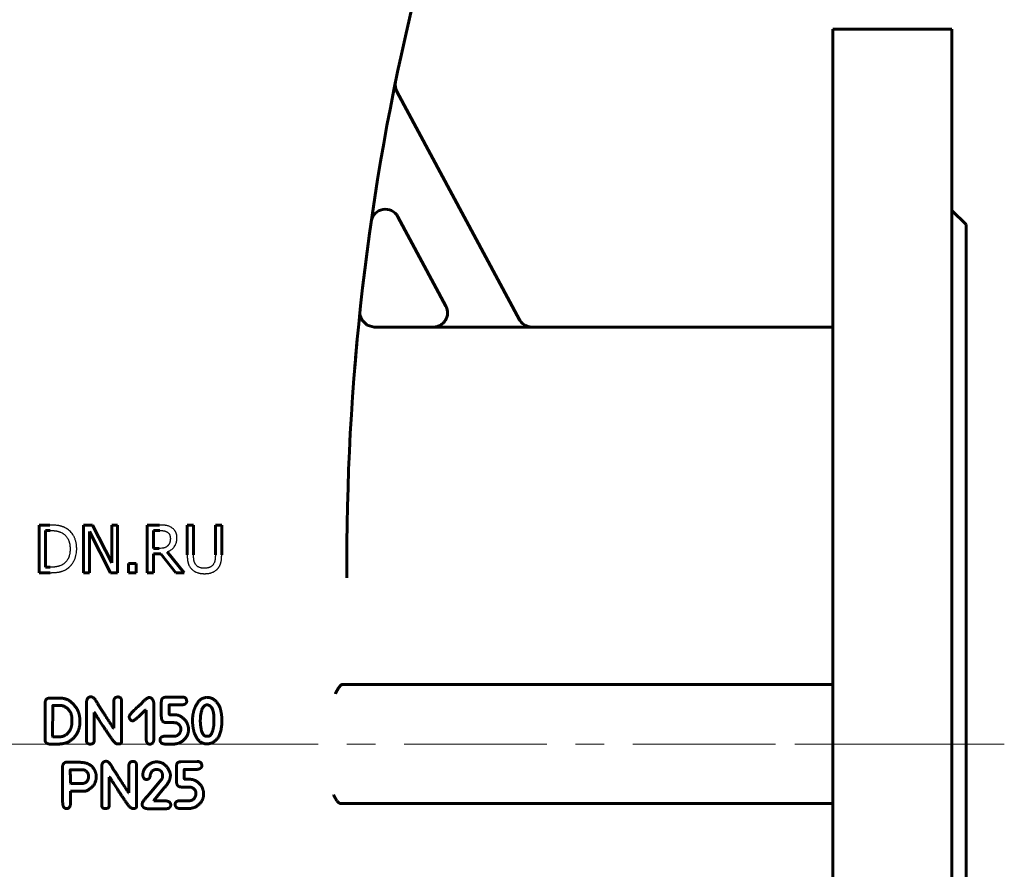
# Model space of a CAD drawing. Header units: millimetres. Extents: x 0 to 594, y 0 to 420.
# Tile 4 of 13: x 237 to 289, y 163 to 208. Entities that reach past the tile are written whole.
import ezdxf

# ---------------------------------------------------------------- set-up
doc = ezdxf.new("R2010")
doc.units = ezdxf.units.MM
for name, pattern in [('K5LT-1', [0]), ('K5LT_AXLED', [12, 7.5, -1.5, 1.5, -1.5]), ('K5LT_BASIC', [0])]:
    doc.linetypes.add(name, pattern=pattern)
doc.layers.add('Системный слой (1)', color=7, linetype='Continuous', true_color=0x6c6c6c)

# ---------------------------------------------------------------- blocks, each defined once
blk = doc.blocks.new('U2')
at = {"layer": 'Системный слой (1)', "color": 143, "linetype": 'K5LT_BASIC', "lineweight": 60, "true_color": 0x33acca}
for p, q in [((255.339, 192.558), (255.338, 192.532)), ((255.338, 192.532), (255.34, 192.478)), ((255.34, 192.581), (255.339, 192.578)), ((255.339, 192.578), (255.339, 192.572)), ((255.339, 192.572), (255.339, 192.558)), ((255.341, 192.593), (255.34, 192.592)), ((255.34, 192.592), (255.34, 192.591)), ((255.34, 192.591), (255.34, 192.59)), ((255.34, 192.59), (255.34, 192.589)), ((255.34, 192.589), (255.34, 192.589)), ((255.34, 192.589), (255.34, 192.589)), ((255.34, 192.589), (255.34, 192.589)), ((255.34, 192.589), (255.34, 192.588)), ((255.34, 192.588), (255.34, 192.587)), ((255.34, 192.587), (255.34, 192.587)), ((255.34, 192.587), (255.34, 192.587)), ((255.34, 192.587), (255.34, 192.586)), ((255.34, 192.586), (255.34, 192.586)), ((255.34, 192.586), (255.34, 192.586)), ((255.34, 192.586), (255.34, 192.586)), ((255.34, 192.586), (255.34, 192.585)), ((255.34, 192.585), (255.34, 192.585)), ((255.34, 192.585), (255.34, 192.584)), ((255.34, 192.584), (255.34, 192.584)), ((255.34, 192.584), (255.34, 192.583)), ((255.34, 192.583), (255.34, 192.581)), ((255.34, 192.478), (255.356, 192.371)), ((255.341, 192.594), (255.341, 192.593)), ((255.341, 192.593), (255.341, 192.593)), ((255.341, 192.593), (255.341, 192.593)), ((255.341, 192.593), (255.341, 192.593)), ((255.341, 192.593), (255.341, 192.593)), ((255.356, 192.371), (255.432, 192.169)), ((255.432, 192.169), (255.721, 191.879)), ((255.721, 191.879), (256.088, 191.783))]:
    blk.add_line(p, q, dxfattribs=at)
blk = doc.blocks.new('U36')
at = {"layer": 'Системный слой (1)', "color": 143, "linetype": 'K5LT_BASIC', "lineweight": 60, "true_color": 0x33acca}
for p, q in [((259.187, 191.783), (256.088, 191.783)), ((280.155, 191.783), (264.371, 191.783))]:
    blk.add_line(p, q, dxfattribs=at)
blk = doc.blocks.new('U42')
at = {"layer": 'Системный слой (1)', "color": 143, "linetype": 'K5LT_BASIC', "lineweight": 60, "true_color": 0x33acca}
for p, q in [((286.405, 207.408), (286.405, 169.908)), ((286.405, 169.908), (286.405, 132.408))]:
    blk.add_line(p, q, dxfattribs=at)
blk = doc.blocks.new('U43')
at = {"layer": 'Системный слой (1)', "color": 143, "linetype": 'K5LT_BASIC', "lineweight": 60, "true_color": 0x33acca}
for p, q in [((280.155, 207.408), (280.155, 169.908)), ((280.155, 169.908), (280.155, 132.408))]:
    blk.add_line(p, q, dxfattribs=at)
blk = doc.blocks.new('U44')
at = {"layer": 'Системный слой (1)', "color": 143, "linetype": 'K5LT_BASIC', "lineweight": 60, "true_color": 0x33acca}
for p, q in [((287.155, 197.158), (287.155, 169.908)), ((287.155, 169.908), (287.155, 142.658))]:
    blk.add_line(p, q, dxfattribs=at)

msp = doc.modelspace()

# ---------------------------------------------------------------- linework, layer by layer
at = {"layer": 'Системный слой (1)', "color": 143, "linetype": 'K5LT_BASIC', "lineweight": 60, "true_color": 0x33acca}
for p, q in [((286.405, 207.408), (280.155, 207.408)), ((263.7144, 192.1696), (257.2822, 204.1502)), ((287.155, 197.158), (286.405, 197.908)), ((257.3327, 197.5725), (259.8525, 192.8791)), ((255.3088, 192.2868), (255.3296, 192.4889)), ((255.3342, 192.533), (255.3341, 192.5323)), ((264.3755, 191.774), (259.192, 191.774)), ((239.0726, 181.3976), (238.5033, 181.3976)), ((238.5033, 181.3976), (238.5033, 178.8976)), ((240.8352, 181.3976), (240.8352, 178.8976)), ((241.3072, 181.3976), (240.8352, 181.3976)), ((242.3141, 179.4183), (241.3072, 181.3976)), ((242.6241, 181.3976), (242.3141, 181.3976)), ((242.3141, 181.3976), (242.3141, 179.4183)), ((242.6241, 178.8976), (242.6241, 181.3976)), ((244.1719, 181.3976), (244.1719, 178.8976)), ((244.8161, 181.3976), (244.1719, 181.3976)), ((246.2748, 181.3976), (246.2748, 179.8377)), ((246.607, 181.3976), (246.2748, 181.3976)), ((246.607, 179.8377), (246.607, 181.3976)), ((247.7517, 181.3976), (247.7517, 179.8296)), ((248.0839, 181.3976), (247.7517, 181.3976)), ((248.0839, 179.8377), (248.0839, 181.3976)), ((238.8356, 181.1099), (239.0888, 181.1099)), ((238.8356, 179.1853), (238.8356, 181.1099)), ((241.1451, 181.0532), (242.2513, 178.8976)), ((241.1451, 178.8976), (241.1451, 181.0532)), ((244.5041, 181.1099), (244.8343, 181.1099)), ((244.5041, 180.1699), (244.5041, 181.1099)), ((244.7959, 180.1699), (244.5041, 180.1699)), ((244.5041, 178.8976), (244.5041, 179.8924)), ((244.5041, 179.8924), (244.885, 179.8924)), ((244.885, 179.8924), (245.6751, 178.8976)), ((246.1066, 178.8976), (245.2172, 179.9855)), ((243.1954, 179.3757), (243.1954, 178.8976)), ((243.5965, 179.3757), (243.1954, 179.3757)), ((243.5965, 178.8976), (243.5965, 179.3757)), ((254.655, 178.6329), (254.655, 179.5198)), ((238.5033, 178.8976), (239.0787, 178.8976)), ((239.0888, 179.1853), (238.8356, 179.1853)), ((240.8352, 178.8976), (241.1451, 178.8976)), ((242.2513, 178.8976), (242.6241, 178.8976)), ((243.1954, 178.8976), (243.5965, 178.8976)), ((244.1719, 178.8976), (244.5041, 178.8976)), ((245.6751, 178.8976), (246.1066, 178.8976)), ((254.4622, 173.033), (254.424, 173.033)), ((280.155, 173.033), (254.4622, 173.033)), ((238.8171, 172.0854), (238.8171, 170.1082)), ((239.0636, 172.313), (239.0037, 172.3096)), ((239.6336, 172.313), (239.0636, 172.313)), ((240.993, 172.1487), (240.993, 170.0791)), ((242.419, 172.1384), (242.419, 170.7313)), ((242.8281, 170.0227), (242.8281, 172.1487)), ((244.9162, 172.1213), (244.9162, 171.3527)), ((246.0117, 172.3712), (245.1473, 172.361)), ((239.2159, 171.9142), (239.2108, 170.2983)), ((239.6062, 171.933), (239.2348, 171.933)), ((241.3919, 170.0791), (241.3919, 171.5581)), ((241.3919, 171.5581), (241.4107, 171.5581)), ((244.0797, 171.6916), (244.1173, 171.6916)), ((244.1173, 171.6916), (244.1173, 170.1459)), ((244.5196, 170.1271), (244.5196, 172.0665)), ((245.3202, 171.517), (245.3202, 171.9399)), ((245.339, 171.9587), (245.9929, 171.9587)), ((240.2242, 171.0771), (240.2242, 171.1918)), ((243.4052, 171.1285), (243.4326, 171.1285)), ((245.6471, 171.44), (245.3869, 171.44)), ((246.9681, 171.2842), (246.9595, 171.0908)), ((248.0961, 171.137), (248.0961, 171.1456)), ((242.419, 170.7313), (242.4001, 170.7313)), ((245.9347, 170.7382), (245.9347, 170.6047)), ((246.3387, 170.6423), (246.3387, 170.7296)), ((239.2108, 170.2983), (239.2296, 170.288)), ((239.2296, 170.288), (239.6062, 170.288)), ((245.5889, 170.3154), (245.0514, 170.3154)), ((247.2916, 170.3137), (247.3755, 170.3137)), ((239.0345, 169.908), (239.5583, 169.908)), ((242.6107, 169.9114), (242.6757, 169.9114)), ((245.0805, 169.908), (245.6078, 169.908)), ((246.8055, 168.9879), (245.941, 168.9776)), ((239.7294, 168.7328), (239.738, 166.8789)), ((240.4604, 168.9553), (239.9468, 168.9553)), ((240.8404, 168.5616), (240.1557, 168.5616)), ((241.7868, 168.7653), (241.7868, 166.6958)), ((243.2127, 168.7551), (243.2127, 167.348)), ((243.6218, 166.6393), (243.6218, 168.7653)), ((244.6612, 168.5736), (244.7279, 168.5736)), ((245.7099, 168.7379), (245.7099, 167.9694)), ((246.1139, 168.1337), (246.1139, 168.5565)), ((246.1328, 168.5753), (246.7867, 168.5753)), ((242.1856, 168.1748), (242.2045, 168.1748)), ((242.1856, 166.6958), (242.1856, 168.1748)), ((244.9265, 168.043), (244.3017, 167.2949)), ((244.9847, 168.2141), (244.9847, 168.1936)), ((245.3904, 168.2415), (245.3716, 168.3939)), ((246.4409, 168.0566), (246.1807, 168.0566)), ((240.1471, 167.8478), (240.1659, 167.829)), ((240.1471, 167.4387), (240.9448, 167.4387)), ((240.1471, 166.7557), (240.1471, 167.4387)), ((240.1659, 167.829), (240.688, 167.829)), ((244.5208, 166.944), (244.9744, 167.5038)), ((243.2127, 167.348), (243.1939, 167.348)), ((244.5208, 166.9217), (244.5208, 166.944)), ((245.1644, 166.9217), (244.5208, 166.9217)), ((246.3827, 166.932), (245.8452, 166.932)), ((246.7285, 167.3548), (246.7285, 167.2213)), ((247.1324, 167.259), (247.1324, 167.3463)), ((243.4044, 166.528), (243.4695, 166.528)), ((243.9046, 166.7557), (243.9046, 166.7369)), ((244.1785, 166.5143), (245.1644, 166.5143)), ((245.4092, 166.6889), (245.4092, 166.718)), ((245.8743, 166.5246), (246.4015, 166.5246)), ((254.3314, 166.783), (254.3561, 166.783)), ((254.3561, 166.783), (280.155, 166.783))]:
    msp.add_line(p, q, dxfattribs=at)
at = {"layer": 'Системный слой (1)', "color": 30, "linetype": 'K5LT_AXLED', "lineweight": 18, "true_color": 0xff8000}
for p in [(197.655, 169.908), (278.155, 169.908)]:
    msp.add_line(p, (289.155, 169.908), dxfattribs=at)
at = {"layer": 'Системный слой (1)', "color": 143, "linetype": 'K5LT_BASIC', "lineweight": 60, "true_color": 0x33acca}
for centre, radius, start, end in [((379.655, 179.5198), 125, 165.963757, 180), ((257.943, 204.5049), 0.75, 168.39942, 208.23072), ((256.6719, 197.2177), 0.75, 28.23072, 171.81104), ((379.655, 179.5198), 125, 174.023963, 174.08637), ((254.424, 172.9534), 0.0796, 89.96125, 93.35535)]:
    msp.add_arc(centre, radius, start, end, dxfattribs=at)
for points, knots in [([(259.8478, 192.8877), (259.8511, 192.8816), (259.8543, 192.8754), (259.8595, 192.8651), (259.8615, 192.8609), (259.8685, 192.8463), (259.8732, 192.8357), (259.8857, 192.8058), (259.8929, 192.7862), (259.9094, 192.7346), (259.9174, 192.7021), (259.9294, 192.6355), (259.9332, 192.6013), (259.9362, 192.5323), (259.9354, 192.4975), (259.9292, 192.4285), (259.9238, 192.3944), (259.9085, 192.328), (259.8987, 192.2957), (259.8759, 192.2356), (259.8631, 192.2077), (259.8334, 192.1521), (259.8163, 192.1246), (259.7782, 192.0713), (259.7571, 192.0456), (259.7116, 191.9968), (259.6871, 191.9739), (259.6358, 191.9318), (259.6091, 191.9126), (259.5538, 191.8784), (259.5252, 191.8632), (259.4657, 191.8363), (259.4347, 191.8247), (259.3714, 191.8055), (259.3389, 191.798), (259.2668, 191.7862), (259.227, 191.783), (259.1871, 191.783)], [0, 0, 0, 0, 0.2025211, 0.2025211, 0.3375352, 0.3375352, 0.6750704, 0.6750704, 1.2826337, 1.2826337, 2.2532505, 2.2532505, 3.2520609, 3.2520609, 4.2633578, 4.2633578, 5.2671839, 5.2671839, 6.2447194, 6.2447194, 7.1377223, 7.1377223, 8.0778849, 8.0778849, 9.0438606, 9.0438606, 10.0179668, 10.0179668, 10.9729877, 10.9729877, 11.9127318, 11.9127318, 12.8727501, 12.8727501, 13.8382009, 13.8382009, 15, 15, 15, 15]), ([(264.3706, 191.783), (264.2166, 191.783), (263.9477, 191.8688), (263.7644, 192.0764), (263.7098, 192.1782)], [0, 0, 0, 0, 0.5714281, 1, 1, 1, 1]), ([(255.061, 189.5844), (255.071, 189.7088), (255.081, 189.8297), (255.1006, 190.0641), (255.1102, 190.1776), (255.1292, 190.3974), (255.1385, 190.5035), (255.1477, 190.6071), (255.1478, 190.6083), (255.1505, 190.6381), (255.1532, 190.6691), (255.1619, 190.7666), (255.1682, 190.8358), (255.1747, 190.9074), (255.1752, 190.9128), (255.1774, 190.9368), (255.1791, 190.9552), (255.1814, 190.9802), (255.182, 190.9869), (255.1828, 190.9959), (255.183, 190.9983), (255.1833, 191.0016), (255.1834, 191.0025), (255.1835, 191.0037), (255.1835, 191.004), (255.1836, 191.0047), (255.1836, 191.005), (255.1837, 191.0055), (255.1837, 191.0057), (255.1838, 191.0063), (255.1838, 191.0067), (255.1839, 191.0077), (255.1839, 191.0084), (255.1841, 191.0104), (255.1843, 191.0118), (255.1846, 191.0158), (255.1849, 191.0185), (255.1856, 191.0265), (255.1861, 191.0319), (255.1876, 191.0479), (255.1886, 191.0584), (255.1915, 191.09), (255.1934, 191.1108), (255.1967, 191.1462), (255.1998, 191.179), (255.2012, 191.1936)], [0, 0, 0, 0, 5.1545274, 5.1545274, 10.3090548, 10.3090548, 15.4635821, 15.4635821, 15.5211104, 15.5211104, 17.0208558, 17.0208558, 20.6181095, 20.6181095, 20.9108319, 20.9108319, 21.9254885, 21.9254885, 22.2954221, 22.2954221, 22.4302961, 22.4302961, 22.4794698, 22.4794698, 22.497398, 22.497398, 22.5153263, 22.5153263, 22.52688, 22.52688, 22.5468003, 22.5468003, 22.5850472, 22.5850472, 22.6607442, 22.6607442, 22.8117398, 22.8117398, 23.1129341, 23.1129341, 23.7137292, 23.7137292, 24.9121321, 24.9121321, 25.7726369, 25.7726369, 25.7726369, 25.7726369]), ([(255.1786, 190.9501), (255.1759, 190.9202), (255.1712, 190.8687), (255.1656, 190.8076), (255.1628, 190.7766), (255.156, 190.7014), (255.152, 190.6567), (255.144, 190.566), (255.1399, 190.5199), (255.1354, 190.4684), (255.135, 190.4637), (255.1284, 190.3884), (255.1224, 190.3193), (255.1162, 190.2471)], [0, 0, 0, 0, 1.9147644, 1.9147644, 3.8295287, 3.8295287, 6.5102018, 6.5102018, 9.1908748, 9.1908748, 9.4623628, 9.4623628, 13.4033653, 13.4033653, 13.4033653, 13.4033653]), ([(254.0488, 172.533), (254.0588, 172.552), (254.0806, 172.594), (254.1137, 172.6578), (254.1494, 172.7251), (254.1823, 172.7843), (254.2215, 172.8497), (254.2564, 172.9017), (254.294, 172.9495), (254.3265, 172.9842), (254.3624, 173.0133), (254.3931, 173.0288), (254.4124, 173.0324), (254.4193, 173.0328)], [0, 0, 0, 0, 1.475424, 2.995538, 4.123095, 5.6623467, 6.6709585, 8.3892791, 9.3841459, 10.6383544, 11.8108078, 13.1987887, 14, 14, 14, 14]), ([(254.3314, 166.783), (254.3252, 166.7832), (254.316, 166.784), (254.3036, 166.7864), (254.2943, 166.789), (254.2849, 166.7924), (254.2754, 166.7965), (254.2658, 166.8013), (254.2561, 166.8068), (254.2464, 166.813), (254.2366, 166.8199), (254.2269, 166.8273), (254.2142, 166.8378), (254.1988, 166.852), (254.1838, 166.8673), (254.1724, 166.8799), (254.1591, 166.8954), (254.1464, 166.9112), (254.1345, 166.9271), (254.1279, 166.9361), (254.1156, 166.9535), (254.0991, 166.9782), (254.0776, 167.0126), (254.0616, 167.0397), (254.0479, 167.0638), (254.0346, 167.0876), (254.0196, 167.1152), (254.005, 167.1427), (253.9893, 167.1728), (253.9711, 167.2081), (253.9569, 167.236), (253.9507, 167.2481)], [0, 0, 0, 0, 1.3529044, 2.0257629, 2.6980472, 3.3699693, 4.0451551, 4.7235506, 5.4095081, 6.1019458, 6.7978393, 7.4913856, 8.1777812, 9.5376263, 10.8601333, 11.5078277, 12.1402323, 13.9556879, 14.5260463, 15.0828992, 15.6252642, 17.6969922, 19.5113801, 21.658104, 22.2501257, 23.4715615, 25.5043097, 26.6094187, 27.7553202, 30.1461999, 32, 32, 32, 32])]:
    msp.add_open_spline(points, degree=3, knots=knots, dxfattribs=at)
at = {"layer": 'Системный слой (1)', "color": 7, "linetype": 'K5LT-1'}
for points, knots in [([(259.192, 191.774), (259.2226, 191.774), (259.2837, 191.7779), (259.3467, 191.7897), (259.3945, 191.802), (259.4278, 191.8119), (259.4603, 191.8239), (259.4823, 191.8329), (259.4992, 191.8401), (259.521, 191.8503), (259.5638, 191.8722), (259.5987, 191.8936), (259.6275, 191.914), (259.636, 191.9202), (259.6487, 191.9297), (259.6696, 191.9462), (259.7097, 191.981), (259.7618, 192.0348), (259.8161, 192.1064), (259.854, 192.1705), (259.8797, 192.2249), (259.8922, 192.2567), (259.8994, 192.277), (259.9027, 192.2869), (259.9078, 192.3027), (259.9149, 192.3271), (259.927, 192.3766), (259.934, 192.4211), (259.9373, 192.4573), (259.9382, 192.4687), (259.9394, 192.4872), (259.9403, 192.5144), (259.9399, 192.567), (259.9333, 192.6398), (259.9149, 192.7263), (259.888, 192.8064), (259.8652, 192.8553), (259.8525, 192.8791)], [0, 0, 0, 0, 0.03678033, 0.07356065, 0.07734777, 0.09641942, 0.11549107, 0.11900716, 0.12518356, 0.13753634, 0.14799175, 0.18315273, 0.18689783, 0.19061098, 0.1957793, 0.20611594, 0.22257424, 0.25970581, 0.29561582, 0.33064059, 0.34932299, 0.36800539, 0.37164152, 0.37525828, 0.38070309, 0.3915927, 0.40598111, 0.44214874, 0.44591615, 0.4497897, 0.45592425, 0.46819334, 0.48239064, 0.51917021, 0.55594978, 0.58836887, 0.62078796, 0.62078796, 0.62078796, 0.62078796]), ([(263.7144, 192.1696), (263.7291, 192.1422), (263.7619, 192.0894), (263.8206, 192.0167), (263.8713, 191.9676), (263.9078, 191.9376), (263.9327, 191.9183), (263.975, 191.8889), (264.0247, 191.8603), (264.0751, 191.8367), (264.104, 191.8251), (264.1492, 191.8086), (264.1853, 191.7981), (264.2439, 191.7854), (264.298, 191.7768), (264.3497, 191.774), (264.3755, 191.774)], [0, 0, 0, 0, 0.03728067, 0.07456135, 0.11255235, 0.1220061, 0.13145985, 0.15036735, 0.18388259, 0.20059241, 0.21730223, 0.22120638, 0.25853016, 0.26234301, 0.29341184, 0.32448066, 0.32448066, 0.32448066, 0.32448066]), ([(239.9681, 181.1991), (239.9607, 181.2039), (239.9458, 181.2134), (239.9153, 181.2316), (239.8829, 181.249), (239.8486, 181.2657), (239.8214, 181.278), (239.7934, 181.2898), (239.7647, 181.3011), (239.7352, 181.3118), (239.705, 181.3219), (239.674, 181.3316), (239.6494, 181.3386), (239.6318, 181.3433), (239.6183, 181.3469), (239.6011, 181.3511), (239.5798, 181.356), (239.5585, 181.3603), (239.5372, 181.3644), (239.5092, 181.3692), (239.4602, 181.3766), (239.3861, 181.3852), (239.3063, 181.3912), (239.2384, 181.3945), (239.1852, 181.3963), (239.1298, 181.3974), (239.0918, 181.3976), (239.0726, 181.3976)], [-1.166779, -1.166779, -1.166779, -1.166779, -1.1217425, -1.076706, -0.9866331, -0.9391678, -0.8917026, -0.8442373, -0.7967721, -0.7493068, -0.7018416, -0.6543763, -0.6069111, -0.5922932, -0.5776752, -0.5484394, -0.5192036, -0.4899677, -0.4638705, -0.4377733, -0.385579, -0.2891842, -0.1927895, -0.1445921, -0.0963947, -0.0481974, 0, 0, 0, 0]), ([(245.4523, 181.2659), (245.4383, 181.275), (245.41, 181.2921), (245.3782, 181.3086), (245.3335, 181.3297), (245.2893, 181.347), (245.2334, 181.3629), (245.2045, 181.3692), (245.1873, 181.3724), (245.1801, 181.3736), (245.1657, 181.3759), (245.1433, 181.3792), (245.1066, 181.3839), (245.0437, 181.3902), (244.9471, 181.3961), (244.8622, 181.3976), (244.8161, 181.3976)], [-0.26418863, -0.26418863, -0.26418863, -0.26418863, -0.24305454, -0.22192045, -0.21766903, -0.17794004, -0.15861334, -0.13928663, -0.13787325, -0.13504648, -0.12939294, -0.11808587, -0.10539836, -0.08266524, -0.04248276, 0, 0, 0, 0]), ([(239.0888, 181.1099), (239.1019, 181.1099), (239.1279, 181.1098), (239.1661, 181.1089), (239.2033, 181.1075), (239.2379, 181.1056), (239.27, 181.1034), (239.2999, 181.1007), (239.3289, 181.0976), (239.356, 181.0942), (239.3812, 181.0906), (239.4047, 181.0867), (239.4275, 181.0825), (239.4456, 181.0788), (239.4594, 181.0757), (239.4721, 181.0727), (239.4879, 181.0688), (239.5066, 181.0637), (239.5253, 181.0583), (239.5438, 181.0526), (239.5683, 181.0444), (239.5939, 181.0351), (239.6443, 181.015), (239.6947, 180.9911), (239.7368, 180.9674), (239.7493, 180.96)], [-0.20022346, -0.20022346, -0.20022346, -0.20022346, -0.19134866, -0.18247387, -0.17359908, -0.16472429, -0.15683988, -0.14895548, -0.14107107, -0.13318667, -0.12614956, -0.11911245, -0.11207534, -0.10503823, -0.10187938, -0.09872053, -0.09240284, -0.08608514, -0.07976745, -0.07344975, -0.06713206, -0.05449667, -0.04687042, -0.01397339, 0, 0, 0, 0]), ([(239.7493, 180.96), (239.7629, 180.9517), (239.7895, 180.9342), (239.8173, 180.9134), (239.8554, 180.8824), (239.9015, 180.8393), (239.959, 180.7702), (240.0087, 180.6924), (240.0495, 180.6077), (240.0731, 180.5406), (240.0934, 180.4695), (240.1106, 180.3916), (240.1213, 180.3046), (240.1255, 180.244), (240.127, 180.2131), (240.1279, 180.1816), (240.1281, 180.1603), (240.1281, 180.1496)], [-0.37495521, -0.37495521, -0.37495521, -0.37495521, -0.3545382, -0.33412118, -0.32987471, -0.29045206, -0.2510413, -0.21163054, -0.17086428, -0.13311268, -0.12570384, -0.08384875, -0.04199366, -0.03149525, -0.02099683, -0.01049842, 0, 0, 0, 0]), ([(240.4745, 180.1456), (240.4745, 180.1628), (240.4741, 180.197), (240.4721, 180.2476), (240.4687, 180.2973), (240.4626, 180.3598), (240.4521, 180.4337), (240.4354, 180.516), (240.4146, 180.5933), (240.3914, 180.662), (240.3662, 180.7242), (240.3396, 180.7803), (240.3105, 180.8341), (240.2872, 180.8722), (240.2495, 180.9297), (240.1931, 181.0044), (240.1003, 181.0999), (240.022, 181.1624), (239.9763, 181.1936), (239.9681, 181.1991)], [-0.38782327, -0.38782327, -0.38782327, -0.38782327, -0.37398238, -0.36014148, -0.34630059, -0.33245969, -0.30671926, -0.28097883, -0.25674228, -0.23250574, -0.21223913, -0.19197252, -0.17172783, -0.15148315, -0.14710885, -0.10224518, -0.05577027, -0.00994201, 0, 0, 0, 0]), ([(244.8343, 181.1099), (244.8428, 181.1099), (244.8596, 181.1098), (244.8842, 181.1093), (244.9082, 181.1085), (244.9305, 181.1074), (244.9511, 181.106), (244.9703, 181.1044), (244.9889, 181.1025), (245.0063, 181.1005), (245.0225, 181.0983), (245.0425, 181.0952), (245.0655, 181.0911), (245.0909, 181.0853), (245.1144, 181.0788), (245.1373, 181.0714), (245.1546, 181.0648), (245.1812, 181.0535), (245.2056, 181.0411), (245.2261, 181.0284), (245.2314, 181.0248)], [-0.17270588, -0.17270588, -0.17270588, -0.17270588, -0.1646418, -0.15657773, -0.14851365, -0.14044957, -0.1333003, -0.12615102, -0.11900174, -0.11185247, -0.10548831, -0.09912416, -0.08639585, -0.07500661, -0.06361737, -0.05222814, -0.0408389, -0.03671326, -0.00980915, 0, 0, 0, 0]), ([(245.2314, 181.0248), (245.238, 181.0204), (245.2508, 181.0112), (245.2639, 181.0004), (245.2815, 180.9848), (245.302, 180.9639), (245.327, 180.9311), (245.3441, 180.9014), (245.3556, 180.8759), (245.3659, 180.8498), (245.3727, 180.8271), (245.3803, 180.7951), (245.3863, 180.7603), (245.3892, 180.7207), (245.3894, 180.6977), (245.3894, 180.6926)], [-0.13391048, -0.13391048, -0.13391048, -0.13391048, -0.12573135, -0.11755222, -0.11589414, -0.1005606, -0.08568482, -0.0704974, -0.06290369, -0.05530998, -0.04031277, -0.03799705, -0.02133731, -0.00467757, 0, 0, 0, 0]), ([(245.7359, 180.7189), (245.7359, 180.7273), (245.7357, 180.744), (245.7347, 180.7687), (245.7331, 180.7929), (245.7303, 180.8232), (245.7254, 180.8589), (245.7176, 180.8984), (245.7079, 180.9353), (245.6968, 180.9692), (245.684, 181.001), (245.6722, 181.0257), (245.662, 181.0446), (245.6515, 181.0626), (245.6377, 181.0846), (245.6199, 181.11), (245.6056, 181.1283), (245.5825, 181.1562), (245.5469, 181.1939), (245.498, 181.2348), (245.4643, 181.2582), (245.4523, 181.2659)], [-0.31719631, -0.31719631, -0.31719631, -0.31719631, -0.30693135, -0.29666638, -0.28640141, -0.27613645, -0.25715825, -0.23818006, -0.22041225, -0.20264445, -0.18577006, -0.16889567, -0.16075652, -0.15261737, -0.13633908, -0.12006079, -0.10378249, -0.09956107, -0.06278305, -0.02173318, 0, 0, 0, 0]), ([(245.2172, 179.9855), (245.2268, 179.9891), (245.2458, 179.9965), (245.2736, 180.0084), (245.3008, 180.0209), (245.3347, 180.038), (245.3744, 180.0603), (245.4337, 180.0987), (245.4872, 180.1414), (245.5354, 180.1882), (245.5784, 180.2357), (245.6157, 180.2853), (245.6459, 180.336), (245.6712, 180.3851), (245.6974, 180.4507), (245.7135, 180.5111), (245.7231, 180.5604), (245.7288, 180.5965), (245.7332, 180.641), (245.7351, 180.676), (245.7358, 180.7004), (245.7359, 180.7128), (245.7359, 180.7189)], [-0.24280359, -0.24280359, -0.24280359, -0.24280359, -0.23546189, -0.22812018, -0.22077847, -0.21343676, -0.19984187, -0.18624697, -0.15905717, -0.14612865, -0.13320013, -0.1084105, -0.09758135, -0.0867522, -0.06509391, -0.04291744, -0.03981712, -0.02817758, -0.01653803, -0.00826901, -0.00413451, 0, 0, 0, 0]), ([(245.3894, 180.6926), (245.3894, 180.685), (245.3893, 180.67), (245.3885, 180.6477), (245.3871, 180.6259), (245.3853, 180.6052), (245.383, 180.5856), (245.3794, 180.5608), (245.374, 180.5318), (245.3659, 180.4992), (245.3568, 180.4699), (245.3465, 180.4429), (245.3317, 180.4101), (245.31, 180.372), (245.2848, 180.3386), (245.2633, 180.3149), (245.253, 180.3046), (245.2476, 180.2996)], [-0.15370101, -0.15370101, -0.15370101, -0.15370101, -0.1468901, -0.14007919, -0.13326827, -0.12645736, -0.12020093, -0.1139445, -0.10143164, -0.0898034, -0.07817516, -0.06775441, -0.05733367, -0.03709753, -0.01686139, -0.0084307, 0, 0, 0, 0]), ([(240.1281, 180.1496), (240.1281, 180.1357), (240.1278, 180.1079), (240.1264, 180.067), (240.1241, 180.0269), (240.121, 179.9892), (240.1171, 179.9536), (240.1111, 179.9088), (240.102, 179.8567), (240.0886, 179.7986), (240.0736, 179.7474), (240.0572, 179.7011), (240.0397, 179.6594), (240.0203, 179.6198), (239.9922, 179.5695), (239.9511, 179.509), (239.893, 179.4425), (239.8343, 179.3904), (239.7948, 179.3617), (239.7796, 179.3514)], [-0.45249502, -0.45249502, -0.45249502, -0.45249502, -0.43604703, -0.41959905, -0.40315106, -0.38670308, -0.37172845, -0.35675382, -0.32680457, -0.29925986, -0.27171516, -0.24785009, -0.22398503, -0.20048495, -0.17698488, -0.12998472, -0.07942175, -0.0295988, 0, 0, 0, 0]), ([(239.964, 179.0982), (239.9994, 179.1216), (240.0367, 179.1497), (240.1044, 179.2087), (240.1414, 179.2457), (240.1769, 179.2866), (240.1913, 179.3035), (240.2165, 179.3349), (240.2507, 179.3817), (240.2825, 179.4313), (240.3069, 179.4731), (240.3302, 179.516), (240.3576, 179.5716), (240.3863, 179.6399), (240.4106, 179.7092), (240.4254, 179.7607), (240.4448, 179.8379), (240.4649, 179.9453), (240.4738, 180.0649), (240.4745, 180.1337), (240.4745, 180.1456)], [-0.45731574, -0.45731574, -0.45731574, -0.45731574, -0.40520582, -0.39975935, -0.34688744, -0.34136515, -0.33427765, -0.32010264, -0.29322973, -0.26561826, -0.25181253, -0.2380068, -0.21039533, -0.18278387, -0.15602537, -0.12926687, -0.12405362, -0.06929527, -0.01191105, 0, 0, 0, 0]), ([(245.2476, 180.2996), (245.2419, 180.2938), (245.2301, 180.2828), (245.2165, 180.2715), (245.1964, 180.2561), (245.1687, 180.2378), (245.133, 180.2202), (245.1026, 180.2087), (245.083, 180.2025), (245.067, 180.1982), (245.0549, 180.1953), (245.0426, 180.1927), (245.0265, 180.1895), (245.0065, 180.1859), (244.9771, 180.1813), (244.9103, 180.173), (244.847, 180.1699), (244.7959, 180.1699)], [-0.13871882, -0.13871882, -0.13871882, -0.13871882, -0.13115313, -0.12358744, -0.12200432, -0.10715204, -0.09206096, -0.08451542, -0.07696988, -0.07326867, -0.06956746, -0.06586626, -0.06216505, -0.05525945, -0.04835384, -0.03702875, 0, 0, 0, 0]), ([(246.2748, 179.8377), (246.2748, 179.8225), (246.275, 179.7925), (246.2762, 179.7483), (246.2782, 179.7052), (246.2809, 179.6649), (246.2842, 179.6274), (246.2893, 179.5804), (246.2955, 179.5366), (246.3027, 179.4958), (246.3083, 179.4675), (246.3145, 179.4401), (246.321, 179.4144), (246.3277, 179.3902), (246.3346, 179.3676), (246.3422, 179.3454), (246.3503, 179.3238), (246.3589, 179.3026), (246.3712, 179.2751), (246.3946, 179.2287), (246.4336, 179.1665), (246.4777, 179.1127), (246.506, 179.0836), (246.5138, 179.0759)], [-0.21162953, -0.21162953, -0.21162953, -0.21162953, -0.20252908, -0.19342863, -0.18432817, -0.17522772, -0.16707082, -0.15891391, -0.14260009, -0.13523872, -0.12787736, -0.12051599, -0.11315462, -0.10653864, -0.09992265, -0.09330667, -0.08669068, -0.08019323, -0.07369577, -0.06070085, -0.03504743, -0.00939402, 0, 0, 0, 0]), ([(246.7144, 179.3332), (246.7079, 179.343), (246.6956, 179.363), (246.6835, 179.3859), (246.6721, 179.4093), (246.6616, 179.4334), (246.6525, 179.4584), (246.6468, 179.4757), (246.6429, 179.4888), (246.6379, 179.5067), (246.6335, 179.5251), (246.6304, 179.5401), (246.6281, 179.5524), (246.6249, 179.5707), (246.6218, 179.5907), (246.6191, 179.6117), (246.6166, 179.6331), (246.6137, 179.6628), (246.6108, 179.7017), (246.609, 179.7375), (246.608, 179.7673), (246.6074, 179.7902), (246.6071, 179.8137), (246.607, 179.8296), (246.607, 179.8377)], [-0.56351776, -0.56351776, -0.56351776, -0.56351776, -0.5199182, -0.47631863, -0.46730318, -0.4231448, -0.37898642, -0.36985975, -0.35633753, -0.32929308, -0.30224864, -0.28872642, -0.2752042, -0.25829322, -0.22447126, -0.20756028, -0.1906493, -0.15682734, -0.1176205, -0.07841367, -0.05881025, -0.03920683, -0.01960342, 0, 0, 0, 0]), ([(247.7517, 179.8296), (247.7517, 179.8195), (247.7516, 179.7996), (247.751, 179.7702), (247.7501, 179.7416), (247.7488, 179.7139), (247.7471, 179.6872), (247.7444, 179.6527), (247.7412, 179.6217), (247.7375, 179.594), (247.7349, 179.5764), (247.7321, 179.5593), (247.7291, 179.5428), (247.7257, 179.5269), (247.7221, 179.5115), (247.7182, 179.4964), (247.7138, 179.4814), (247.7091, 179.4666), (247.7023, 179.4471), (247.6959, 179.4307), (247.682, 179.3985), (247.6664, 179.3682), (247.6495, 179.341), (247.6443, 179.3332)], [-0.14283846, -0.14283846, -0.14283846, -0.14283846, -0.13634641, -0.12985435, -0.12336229, -0.11687023, -0.11037817, -0.10388611, -0.090902, -0.08585276, -0.08080352, -0.07575428, -0.07070504, -0.06589186, -0.06107868, -0.0562655, -0.05145232, -0.04663914, -0.04182596, -0.0321996, -0.03013149, -0.00881065, 0, 0, 0, 0]), ([(247.8449, 179.0759), (247.8551, 179.0857), (247.875, 179.1058), (247.8954, 179.1293), (247.9147, 179.1534), (247.9331, 179.1782), (247.9498, 179.204), (247.9606, 179.222), (247.9682, 179.2353), (247.9769, 179.2515), (247.9858, 179.2693), (247.9967, 179.2925), (248.0098, 179.3239), (248.0215, 179.3572), (248.0297, 179.3842), (248.0373, 179.4115), (248.0456, 179.4453), (248.054, 179.4854), (248.0625, 179.5329), (248.0703, 179.588), (248.0768, 179.6508), (248.0803, 179.7028), (248.0822, 179.7442), (248.0832, 179.7753), (248.0838, 179.8064), (248.0839, 179.8272), (248.0839, 179.8377)], [-0.32898042, -0.32898042, -0.32898042, -0.32898042, -0.31194806, -0.29491571, -0.2913852, -0.27452483, -0.25766446, -0.25425935, -0.24922091, -0.23914403, -0.23219535, -0.22524667, -0.20822111, -0.19119555, -0.18268277, -0.17416999, -0.15714443, -0.14108142, -0.12501841, -0.09933697, -0.07450272, -0.04966848, -0.03725136, -0.02483424, -0.01241712, 0, 0, 0, 0]), ([(239.7796, 179.3514), (239.7657, 179.3417), (239.7374, 179.3231), (239.705, 179.3046), (239.657, 179.2797), (239.6195, 179.2634), (239.5794, 179.2491), (239.562, 179.2433), (239.5403, 179.2366), (239.5154, 179.2298), (239.4912, 179.2238), (239.4656, 179.2183), (239.4293, 179.2114), (239.3917, 179.2053), (239.3526, 179.2001), (239.3226, 179.1967), (239.2919, 179.1937), (239.2576, 179.1909), (239.2194, 179.1885), (239.1769, 179.1867), (239.1333, 179.1855), (239.1037, 179.1853), (239.0888, 179.1853)], [-0.21232067, -0.21232067, -0.21232067, -0.21232067, -0.19598524, -0.17964981, -0.17626734, -0.14358123, -0.14019739, -0.13545584, -0.12597275, -0.1185366, -0.11110045, -0.10264083, -0.09418122, -0.07726198, -0.06880236, -0.06034274, -0.05188312, -0.0434235, -0.03256763, -0.02171175, -0.01085588, 0, 0, 0, 0]), ([(247.1783, 179.1286), (247.1702, 179.1286), (247.1539, 179.1288), (247.1299, 179.1296), (247.1064, 179.1311), (247.0842, 179.133), (247.0632, 179.1355), (247.0366, 179.1392), (246.9935, 179.1472), (246.9396, 179.1621), (246.884, 179.1849), (246.8361, 179.2116), (246.7935, 179.2428), (246.756, 179.2784), (246.7306, 179.3095), (246.7176, 179.3284), (246.7144, 179.3332)], [-0.26633749, -0.26633749, -0.26633749, -0.26633749, -0.256398, -0.24645851, -0.23651901, -0.22657952, -0.21746901, -0.2083585, -0.19013748, -0.15635455, -0.12595328, -0.09639447, -0.0672102, -0.03802594, -0.0094078, 0, 0, 0, 0]), ([(247.6443, 179.3332), (247.6397, 179.3263), (247.6302, 179.3127), (247.6187, 179.2985), (247.6014, 179.2786), (247.5767, 179.2539), (247.5433, 179.228), (247.5138, 179.2092), (247.4906, 179.1963), (247.4703, 179.1865), (247.4536, 179.1792), (247.4371, 179.1725), (247.4164, 179.1649), (247.3928, 179.1574), (247.3561, 179.1473), (247.3225, 179.1404), (247.2679, 179.1325), (247.2262, 179.1291), (247.1875, 179.1286), (247.1783, 179.1286)], [-0.17568122, -0.17568122, -0.17568122, -0.17568122, -0.16663651, -0.15759181, -0.15569017, -0.13770429, -0.11919677, -0.10994301, -0.10068925, -0.09156104, -0.08699694, -0.08243284, -0.0738388, -0.06524476, -0.05833907, -0.03710126, -0.03302025, -0.00770143, 0, 0, 0, 0]), ([(239.0787, 178.8976), (239.0946, 178.8976), (239.1264, 178.8978), (239.173, 178.8986), (239.2184, 178.8999), (239.2624, 178.9017), (239.3048, 178.904), (239.3595, 178.9078), (239.4142, 178.9129), (239.4684, 178.9195), (239.511, 178.9258), (239.5448, 178.9316), (239.5708, 178.9366), (239.5875, 178.9401), (239.6018, 178.9433), (239.6179, 178.9472), (239.6353, 178.9517), (239.6542, 178.9569), (239.6745, 178.9629), (239.71, 178.9743), (239.7608, 178.993), (239.843, 179.0288), (239.9106, 179.0652), (239.9577, 179.0942), (239.964, 179.0982)], [-0.80240266, -0.80240266, -0.80240266, -0.80240266, -0.7702862, -0.73816973, -0.70605327, -0.67393681, -0.64182034, -0.60970388, -0.54547095, -0.50639453, -0.46731812, -0.42824171, -0.4087035, -0.38916529, -0.37678837, -0.36441145, -0.33965761, -0.3229278, -0.30619798, -0.27682892, -0.21263671, -0.14844449, -0.02006007, 0, 0, 0, 0]), ([(246.5138, 179.0759), (246.5243, 179.0655), (246.5458, 179.0453), (246.5708, 179.0246), (246.6086, 178.9956), (246.6388, 178.9757), (246.6717, 178.9571), (246.686, 178.9493), (246.7103, 178.9368), (246.7599, 178.9142), (246.8191, 178.893), (246.884, 178.8758), (246.9349, 178.8651), (246.9879, 178.8566), (247.0353, 178.8513), (247.0761, 178.8481), (247.1095, 178.8463), (247.1437, 178.8452), (247.1667, 178.8449), (247.1783, 178.8449)], [-0.52943991, -0.52943991, -0.52943991, -0.52943991, -0.49352052, -0.45760113, -0.45013939, -0.37746363, -0.36991862, -0.35944188, -0.33848839, -0.30494525, -0.23137485, -0.19458965, -0.15780445, -0.12101925, -0.08423405, -0.06317554, -0.04211702, -0.02105851, 0, 0, 0, 0]), ([(247.1783, 178.8449), (247.1907, 178.8449), (247.2151, 178.8452), (247.2512, 178.8463), (247.2864, 178.8482), (247.3195, 178.8507), (247.3505, 178.8538), (247.3895, 178.8586), (247.426, 178.8645), (247.4603, 178.8714), (247.4841, 178.8768), (247.5074, 178.8828), (247.5502, 178.895), (247.5893, 178.9093), (247.6268, 178.9257), (247.6514, 178.9373), (247.6718, 178.9479), (247.712, 178.9705), (247.7655, 179.0054), (247.8159, 179.0478), (247.8419, 179.0729), (247.8449, 179.0759)], [-0.2182194, -0.2182194, -0.2182194, -0.2182194, -0.20937849, -0.20053758, -0.19169666, -0.18285575, -0.17486161, -0.16686747, -0.15087919, -0.14358699, -0.13629478, -0.12900258, -0.12171038, -0.09482189, -0.08809977, -0.08137765, -0.06793341, -0.06511083, -0.03539976, -0.00412282, 0, 0, 0, 0])]:
    msp.add_open_spline(points, degree=3, knots=knots, dxfattribs=at)
at = {"layer": 'Системный слой (1)', "color": 143, "linetype": 'K5LT_BASIC', "lineweight": 60, "true_color": 0x33acca}
for points in [[(239.0037, 172.3096), (238.8479, 172.3027), (238.8171, 172.0854)], [(240.5186, 171.6951), (240.1608, 172.313), (239.6336, 172.313)], [(241.2207, 172.3849), (241.0341, 172.3849), (240.993, 172.1487)], [(241.5545, 172.0426), (241.3919, 172.3849), (241.2207, 172.3849)], [(242.6466, 172.3764), (242.419, 172.3764), (242.419, 172.1384)], [(242.8281, 172.1487), (242.8281, 172.3764), (242.6466, 172.3764)], [(244.268, 172.3473), (244.1533, 172.3473), (243.799, 171.9638)], [(244.5196, 172.0665), (244.4717, 172.3473), (244.268, 172.3473)], [(245.1473, 172.361), (244.9162, 172.361), (244.9162, 172.1213)], [(245.9929, 171.9587), (246.2514, 171.9844), (246.2514, 172.1607)], [(246.2428, 172.1692), (246.2428, 172.3712), (246.0117, 172.3712)], [(246.2514, 172.1607), (246.2514, 172.1692), (246.2428, 172.1692)], [(247.052, 172.2925), (246.8722, 172.1983), (246.7173, 171.8936)], [(247.3019, 172.3575), (247.1444, 172.3301), (247.052, 172.2925)], [(248.0037, 171.8029), (247.7555, 172.3575), (247.3019, 172.3575)], [(239.2348, 171.933), (239.2159, 171.9296), (239.2159, 171.9142)], [(239.7483, 171.9142), (239.6593, 171.933), (239.6062, 171.933)], [(240.2242, 171.1918), (240.2242, 171.7242), (239.7483, 171.9142)], [(240.6418, 171.0771), (240.6418, 171.4537), (240.5186, 171.6951)], [(241.4107, 171.5581), (241.6418, 171.1678), (242.1999, 170.3428)], [(242.4001, 170.7313), (241.9414, 171.4571), (241.5545, 172.0426)], [(243.799, 171.9638), (243.2272, 171.4674), (243.2272, 171.3253)], [(243.4326, 171.1285), (243.5199, 171.1302), (244.0797, 171.6916)], [(245.3202, 171.9399), (245.3202, 171.9553), (245.339, 171.9587)], [(246.7173, 171.8936), (246.5624, 171.5889), (246.5521, 171.1644)], [(247.3104, 171.9604), (247.0194, 171.9604), (246.9681, 171.2842)], [(247.6802, 171.1456), (247.6802, 171.9604), (247.3104, 171.9604)], [(248.0961, 171.1456), (248.0961, 171.4469), (248.0037, 171.8029)], [(239.976, 169.985), (240.6418, 170.3342), (240.6418, 171.0771)], [(240.1283, 170.6406), (240.2242, 170.8152), (240.2242, 171.0771)], [(243.2272, 171.3253), (243.2734, 171.1285), (243.4052, 171.1285)], [(244.9162, 171.3527), (244.9162, 171.036), (245.1661, 171.036)], [(245.1661, 171.036), (245.7327, 171.0343), (245.7327, 171.0069)], [(245.3869, 171.44), (245.3202, 171.44), (245.3202, 171.517)], [(246.2223, 171.0942), (245.945, 171.44), (245.6471, 171.44)], [(246.3387, 170.7296), (246.3387, 170.8631), (246.2223, 171.0942)], [(246.5521, 171.1644), (246.5521, 170.8084), (246.6531, 170.4626)], [(246.9595, 171.0908), (246.9972, 170.3137), (247.2916, 170.3137)], [(247.5039, 169.9439), (248.0961, 170.1442), (248.0961, 171.137)], [(247.6613, 170.8221), (247.6802, 171.0497), (247.6802, 171.1456)], [(239.6062, 170.288), (239.9006, 170.288), (240.1283, 170.6406)], [(245.9347, 170.6047), (245.8388, 170.3154), (245.5889, 170.3154)], [(245.7327, 171.0069), (245.9347, 170.8854), (245.9347, 170.7382)], [(245.9056, 169.9799), (246.3387, 170.2469), (246.3387, 170.6423)], [(247.3755, 170.3137), (247.5758, 170.3137), (247.6613, 170.8221)], [(238.8171, 170.1082), (238.8256, 169.9336), (239.0345, 169.908)], [(240.993, 170.0791), (240.993, 169.9045), (241.1831, 169.9045)], [(241.1831, 169.9045), (241.3919, 169.9045), (241.3919, 170.0791)], [(242.1999, 170.3428), (242.4772, 169.9114), (242.6107, 169.9114)], [(242.6757, 169.9114), (242.8281, 169.9114), (242.8281, 170.0227)], [(244.1173, 170.1459), (244.1482, 169.8926), (244.3142, 169.9011)], [(244.3142, 169.9011), (244.4991, 169.9011), (244.5196, 170.1271)], [(245.0514, 170.3154), (244.8494, 170.2811), (244.8494, 170.1339)], [(244.8494, 170.1339), (244.8494, 169.9268), (245.0805, 169.908)], [(246.6531, 170.4626), (246.8739, 169.9165), (247.3019, 169.9165)], [(239.5583, 169.908), (239.7106, 169.908), (239.976, 169.985)], [(245.6078, 169.908), (245.6848, 169.908), (245.9056, 169.9799)], [(247.3019, 169.9165), (247.4217, 169.9165), (247.5039, 169.9439)], [(242.0145, 169.0016), (241.8279, 169.0016), (241.7868, 168.7653)], [(242.3483, 168.6592), (242.1856, 169.0016), (242.0145, 169.0016)], [(243.4404, 168.993), (243.2127, 168.993), (243.2127, 168.7551)], [(243.6218, 168.7653), (243.6218, 168.993), (243.4404, 168.993)], [(244.6612, 168.9707), (244.5619, 168.9707), (244.4164, 168.9228)], [(245.3716, 168.3939), (245.1576, 168.9707), (244.6612, 168.9707)], [(245.941, 168.9776), (245.7099, 168.9776), (245.7099, 168.7379)], [(247.0366, 168.7859), (247.0366, 168.9879), (246.8055, 168.9879)], [(239.9468, 168.9553), (239.7774, 168.9553), (239.7294, 168.7328)], [(240.1557, 168.5616), (240.1368, 168.5582), (240.1368, 168.5411)], [(240.1368, 168.5411), (240.1471, 167.9711), (240.1471, 167.8478)], [(241.3085, 168.6934), (241.1006, 168.9605), (240.4604, 168.9553)], [(241.0971, 168.2193), (241.0971, 168.4469), (240.8404, 168.5616)], [(241.496, 168.1713), (241.5165, 168.4264), (241.3085, 168.6934)], [(243.1939, 167.348), (242.7351, 168.0738), (242.3483, 168.6592)], [(244.4164, 168.9228), (243.9422, 168.6849), (243.9422, 168.2706)], [(244.3394, 168.3083), (244.4301, 168.5736), (244.6612, 168.5736)], [(244.7279, 168.5736), (244.9847, 168.5154), (244.9847, 168.2141)], [(246.1139, 168.5565), (246.1139, 168.5719), (246.1328, 168.5753)], [(246.7867, 168.5753), (247.0451, 168.601), (247.0451, 168.7773)], [(247.0451, 168.7773), (247.0451, 168.7859), (247.0366, 168.7859)], [(240.688, 167.829), (241.0971, 167.829), (241.0971, 168.2193)], [(240.9448, 167.4387), (241.496, 167.6783), (241.496, 168.1713)], [(242.2045, 168.1748), (242.4356, 167.7845), (242.9936, 166.9594)], [(243.9422, 168.2706), (243.9765, 168.043), (244.1511, 168.043)], [(244.1511, 168.043), (244.1665, 168.0532), (244.1973, 168.0532)], [(244.1973, 168.0532), (244.3394, 168.1029), (244.3394, 168.3083)], [(244.9847, 168.1936), (244.9847, 168.1303), (244.9265, 168.043)], [(244.9744, 167.5038), (245.3904, 167.918), (245.3904, 168.2415)], [(245.7099, 167.9694), (245.7099, 167.6527), (245.9599, 167.6527)], [(246.1807, 168.0566), (246.1139, 168.0566), (246.1139, 168.1337)], [(247.016, 167.7109), (246.7387, 168.0566), (246.4409, 168.0566)], [(245.9599, 167.6527), (246.5265, 167.651), (246.5265, 167.6236)], [(246.5265, 167.6236), (246.7285, 167.502), (246.7285, 167.3548)], [(247.1324, 167.3463), (247.1324, 167.4798), (247.016, 167.7109)], [(242.9936, 166.9594), (243.2709, 166.528), (243.4044, 166.528)], [(244.3017, 167.2949), (243.9046, 166.8789), (243.9046, 166.7557)], [(245.4092, 166.718), (245.4092, 166.8926), (245.1644, 166.9217)], [(245.8452, 166.932), (245.6432, 166.8978), (245.6432, 166.7506)], [(246.7285, 167.2213), (246.6326, 166.932), (246.3827, 166.932)], [(246.6994, 166.5965), (247.1324, 166.8635), (247.1324, 167.259)], [(239.738, 166.8789), (239.738, 166.5178), (239.9468, 166.5178)], [(239.9468, 166.5178), (240.1249, 166.5178), (240.1471, 166.7557)], [(241.7868, 166.6958), (241.7868, 166.5212), (241.9768, 166.5212)], [(241.9768, 166.5212), (242.1856, 166.5212), (242.1856, 166.6958)], [(243.4695, 166.528), (243.6218, 166.528), (243.6218, 166.6393)], [(243.9046, 166.7369), (243.9148, 166.552), (244.1785, 166.5143)], [(245.1644, 166.5143), (245.3733, 166.5092), (245.4092, 166.6889)], [(245.6432, 166.7506), (245.6432, 166.5434), (245.8743, 166.5246)], [(246.4015, 166.5246), (246.4785, 166.5246), (246.6994, 166.5965)]]:
    msp.add_open_spline(points, degree=2, dxfattribs=at)

# ---------------------------------------------------------------- block references
at = {"layer": 'Системный слой (1)'}
for name in ['U43', 'U42', 'U44', 'U2', 'U36']:
    msp.add_blockref(name, (0, 0), dxfattribs=at)

doc.saveas('drawing.dxf')
